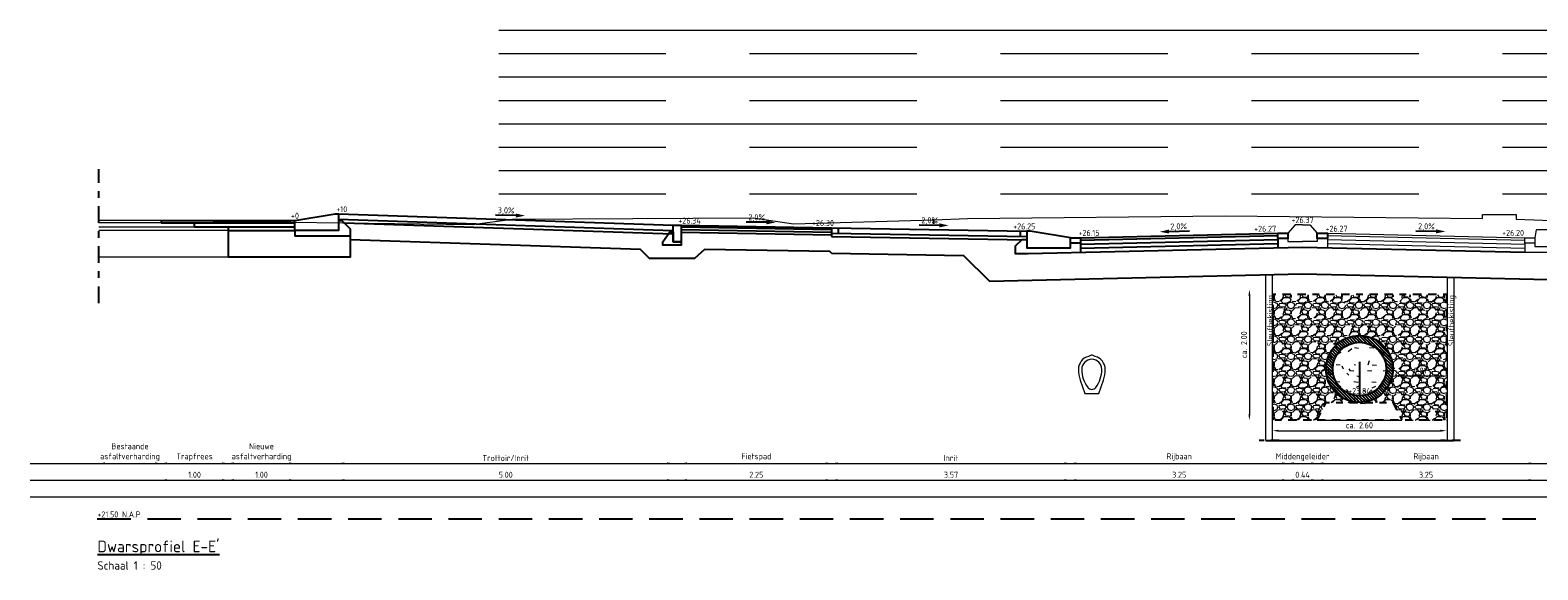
# Model space of a CAD drawing. Header units: metres. Extents: x 196651 to 397723, y 354703 to 710691.
# Tile 228 of 256: x 198950.86 to 198973.39, y 355319.4 to 355327.47. Entities that reach past the tile are written whole.
import ezdxf
from ezdxf.enums import TextEntityAlignment as Align

# ---------------------------------------------------------------- set-up
doc = ezdxf.new("R2010")
doc.units = ezdxf.units.M
doc.header["$MEASUREMENT"] = 0
for name, pattern in [('BORDER4', [0.4375, 0.125, -0.0625, 0.125, -0.0625, 0, -0.0625]), ('DASHDOT2', [0.5, 0.25, -0.125, 0, -0.125]), ('DASHED', [0.75, 0.5, -0.25]), ('DASHED2', [0.375, 0.25, -0.125])]:
    doc.linetypes.add(name, pattern=pattern)
for name, color, linetype in [('DET___HATCH_RIOOLBUIS', 7, 'Continuous'), ('X-XX-NIEUW-DETAIL-G', 1, 'Continuous'), ('X-XX-NIEUW-DETAIL-M', 7, 'Continuous'), ('X-XX-NIEUW-DETAIL-S', 1, 'Continuous'), ('X-XX-NIEUW-DETAIL-T', 3, 'Continuous')]:
    doc.layers.add(name, color=color, linetype=linetype)
for name, color, linetype, lineweight in [('X-XX-AL-AANPIJLING-M', 7, 'Continuous', 18), ('X-XX-BESTAAND-DETAIL-G', 252, 'Continuous', 5), ('X-XX-NIEUW-DETAIL-A', 251, 'Continuous', 0), ('X-XX-XX-DETAIL1-G', 1, 'Continuous', 18)]:
    doc.layers.add(name, color=color, linetype=linetype, lineweight=lineweight)
doc.layers.add('X-XX-AL-DETAIL-AFSTANDSLIJNEN-G', color=2, linetype='Continuous', lineweight=5, plot=False)
doc.layers.add('X-XX-AL-HULPLIJNEN', color=4, linetype='Continuous', lineweight=25, plot=False)
doc.styles.add('NLCS-ISO', font='NLCS-ISO.ttf')
doc.styles.add('NLCS-ISO-T18', font='NLCS-ISO.ttf')
doc.dimstyles.new('Jens 1_50 - standaard', dxfattribs={"dimscale": 0.05, "dimtxt": 1.8, "dimasz": 1.8, "dimexe": 2, "dimexo": 2, "dimgap": 0.7, "dimtad": 1, "dimzin": 0, "dimdsep": 46, "dimtxsty": 'NLCS-ISO', "dimcen": 2.5, "dimdle": 2, "dimse1": 1, "dimse2": 1, "dimclrd": 256, "dimclre": 256, "dimclrt": 256, "dimadec": 1, "dimazin": 0, "dimtfac": 1, "dimtdec": 3, "dimtofl": 0, "dimtmove": 1, "dimatfit": 0, "dimfxl": 2, "dimfxlon": 1, "dimtfillclr": 254, "dimtolj": 1, "dimtzin": 0, "dimlwd": 18, "dimlwe": 18, "dimarcsym": 0})

# ---------------------------------------------------------------- blocks, each defined once
blk = doc.blocks.new('d')
at = {"color": 3, "style": 'NLCS-ISO'}
blk.add_attdef('%%UA-A', (0, -0.5), '', height=0.175, dxfattribs=at)
at = {"color": 1, "style": 'NLCS-ISO'}
blk.add_attdef('A-A', (0, -0.76), '', height=0.125, dxfattribs=at)
blk = doc.blocks.new('*U186')
blk.add_lwpolyline([(0.12, 0), (0, 0), (0, -0.25), (0.12, -0.25), (0.12, 0)], close=True)
at = {"flags": 128}
blk.add_lwpolyline([(0.12, -0.3), (0.27, -0.3), (0.27, -0.25), (0.17, -0.1), (0.12, -0.1), (0.12, -0.25), (0, -0.25), (0, -0.3)], close=True, dxfattribs=at)
blk = doc.blocks.new('*U2019')
blk.add_hatch(color=5).paths.add_polyline_path([(0.151, 0.029), (0.153, 0.089), (0.289, 0.055)])
at = {"color": 5, "flags": 128}
blk.add_lwpolyline([(0.152, 0.059), (-0.153, 0.068)], dxfattribs=at)
at = {"insert": (0.009, 0.182), "char_height": 0.09, "width": 1.31081, "attachment_point": 2, "rotation": 358.2816, "style": 'NLCS-ISO-T18'}
blk.add_mtext('3,0%', dxfattribs=at)
blk = doc.blocks.new('*U180')
blk.add_hatch(color=5).paths.add_polyline_path([(0.151, 0.032), (0.152, 0.092), (0.289, 0.059)])
at = {"color": 5, "flags": 128}
blk.add_lwpolyline([(0.152, 0.062), (-0.153, 0.068)], dxfattribs=at)
at = {"insert": (0.008, 0.184), "char_height": 0.09, "width": 1.31081, "attachment_point": 2, "rotation": 358.8542, "style": 'NLCS-ISO-T18'}
blk.add_mtext('2,0%', dxfattribs=at)
blk = doc.blocks.new('*U182')
blk.add_hatch(color=5).paths.add_polyline_path([(-0.151, 0.032), (-0.152, 0.092), (-0.289, 0.059)])
at = {"color": 5, "flags": 128}
blk.add_lwpolyline([(-0.152, 0.062), (0.153, 0.068)], dxfattribs=at)
at = {"insert": (-0.008, 0.184), "char_height": 0.09, "width": 1.31081, "attachment_point": 2, "rotation": 1.1458, "style": 'NLCS-ISO-T18'}
blk.add_mtext('2,0%', dxfattribs=at)
blk = doc.blocks.new('*U176')
at = {"layer": 'DET___HATCH_RIOOLBUIS'}
h = blk.add_hatch(dxfattribs=at)
h.set_pattern_fill('ANSI31', color=256, scale=0.01, angle=90, style=0)
h.set_pattern_definition([(135, (-0.5, -0.1), (-0.02245064, -0.02245064), [])])
edge = h.paths.add_edge_path()
edge.add_arc((0, 0.4), 0.5, 0, 360)
edge = h.paths.add_edge_path(flags=16)
edge.add_arc((0, 0.4), 0.4, 0, 360)
for radius in [0.5, 0.4]:
    blk.add_circle((0, 0.4), radius)
blk = doc.blocks.new('Ei-buis')
at = {"layer": 'X-XX-BESTAAND-DETAIL-G', "color": 250}
for points in [[(0.01, 0.761), (-0.01, 0.761, -0.059605), (-0.069, 0.738, 0.339521), (-0.267, 0.48, 0.082925), (-0.23, 0.263), (-0.14, 0), (0.14, 0), (0.23, 0.263, 0.082925), (0.267, 0.48, 0.339521), (0.069, 0.738, -0.059605)], [(-0.08, 0.12, 0.5), (0.08, 0.12, 0.162278), (0.2, 0.48, 1), (-0.2, 0.48, 0.162278)]]:
    blk.add_lwpolyline(points, format="xyb", close=True, dxfattribs=at)
blk = doc.blocks.new('*D2142')
at = {"layer": 'Defpoints', "color": 0, "transparency": 16777216}
for p in [(198955.464, 355325.726), (198960.464, 355325.556), (198960.464, 355320.745)]:
    blk.add_point(p, dxfattribs=at)
at = {"layer": 'X-XX-AL-AANPIJLING-M', "linetype": 'Continuous', "lineweight": 18, "transparency": 16777216}
blk.add_line((198955.554, 355320.745), (198960.374, 355320.745), dxfattribs=at)
at = {"layer": 'X-XX-AL-AANPIJLING-M', "transparency": 16777216}
for points in [[(198955.554, 355320.76), (198955.554, 355320.73), (198955.464, 355320.745)], [(198960.374, 355320.76), (198960.374, 355320.73), (198960.464, 355320.745)]]:
    blk.add_solid(points, dxfattribs=at)
at = {"layer": 'X-XX-AL-AANPIJLING-M', "transparency": 16777216, "insert": (198957.964, 355320.825), "char_height": 0.09, "attachment_point": 5, "style": 'NLCS-ISO'}
blk.add_mtext('\\A1;5.00', dxfattribs=at)
blk = doc.blocks.new('*D2160')
at = {"layer": 'Defpoints', "color": 0, "transparency": 16777216}
for p in [(198960.584, 355324.556), (198962.834, 355324.516), (198962.834, 355320.745)]:
    blk.add_point(p, dxfattribs=at)
at = {"layer": 'X-XX-AL-AANPIJLING-M', "linetype": 'Continuous', "lineweight": 18, "transparency": 16777216}
blk.add_line((198960.674, 355320.745), (198962.744, 355320.745), dxfattribs=at)
at = {"layer": 'X-XX-AL-AANPIJLING-M', "transparency": 16777216}
for points in [[(198960.674, 355320.76), (198960.674, 355320.73), (198960.584, 355320.745)], [(198962.744, 355320.76), (198962.744, 355320.73), (198962.834, 355320.745)]]:
    blk.add_solid(points, dxfattribs=at)
at = {"layer": 'X-XX-AL-AANPIJLING-M', "transparency": 16777216, "insert": (198961.709, 355320.825), "char_height": 0.09, "attachment_point": 5, "style": 'NLCS-ISO'}
blk.add_mtext('\\A1;2.25', dxfattribs=at)
blk = doc.blocks.new('*D2161')
at = {"layer": 'Defpoints', "color": 0, "transparency": 16777216}
for p in [(198966.404, 355325.366), (198962.834, 355324.516), (198966.404, 355320.745)]:
    blk.add_point(p, dxfattribs=at)
at = {"layer": 'X-XX-AL-AANPIJLING-M', "linetype": 'Continuous', "lineweight": 18, "transparency": 16777216}
blk.add_line((198962.924, 355320.745), (198966.314, 355320.745), dxfattribs=at)
at = {"layer": 'X-XX-AL-AANPIJLING-M', "transparency": 16777216}
for points in [[(198962.924, 355320.76), (198962.924, 355320.73), (198962.834, 355320.745)], [(198966.314, 355320.76), (198966.314, 355320.73), (198966.404, 355320.745)]]:
    blk.add_solid(points, dxfattribs=at)
at = {"layer": 'X-XX-AL-AANPIJLING-M', "transparency": 16777216, "insert": (198964.619, 355320.825), "char_height": 0.09, "attachment_point": 5, "style": 'NLCS-ISO'}
blk.add_mtext('\\A1;3.57', dxfattribs=at)
blk = doc.blocks.new('*D2162')
at = {"layer": 'Defpoints', "color": 0, "transparency": 16777216}
for p in [(198966.404, 355324.366), (198969.653, 355324.436), (198969.653, 355320.745)]:
    blk.add_point(p, dxfattribs=at)
at = {"layer": 'X-XX-AL-AANPIJLING-M', "linetype": 'Continuous', "lineweight": 18, "transparency": 16777216}
blk.add_line((198966.494, 355320.745), (198969.563, 355320.745), dxfattribs=at)
at = {"layer": 'X-XX-AL-AANPIJLING-M', "transparency": 16777216}
for points in [[(198966.494, 355320.76), (198966.494, 355320.73), (198966.404, 355320.745)], [(198969.563, 355320.76), (198969.563, 355320.73), (198969.653, 355320.745)]]:
    blk.add_solid(points, dxfattribs=at)
at = {"layer": 'X-XX-AL-AANPIJLING-M', "transparency": 16777216, "insert": (198968.029, 355320.825), "char_height": 0.09, "attachment_point": 5, "style": 'NLCS-ISO'}
blk.add_mtext('\\A1;3.25', dxfattribs=at)
blk = doc.blocks.new('*D2163')
at = {"layer": 'Defpoints', "color": 0, "transparency": 16777216}
for p in [(198969.653, 355324.436), (198970.093, 355324.436), (198970.093, 355320.745)]:
    blk.add_point(p, dxfattribs=at)
at = {"layer": 'X-XX-AL-AANPIJLING-M', "linetype": 'Continuous', "lineweight": 18, "transparency": 16777216}
blk.add_line((198969.743, 355320.745), (198970.003, 355320.745), dxfattribs=at)
at = {"layer": 'X-XX-AL-AANPIJLING-M', "transparency": 16777216}
for points in [[(198969.743, 355320.76), (198969.743, 355320.73), (198969.653, 355320.745)], [(198970.003, 355320.76), (198970.003, 355320.73), (198970.093, 355320.745)]]:
    blk.add_solid(points, dxfattribs=at)
at = {"layer": 'X-XX-AL-AANPIJLING-M', "transparency": 16777216, "insert": (198969.873, 355320.825), "char_height": 0.09, "attachment_point": 5, "style": 'NLCS-ISO'}
blk.add_mtext('\\A1;0.44', dxfattribs=at)
blk = doc.blocks.new('*D2164')
at = {"layer": 'Defpoints', "color": 0, "transparency": 16777216}
for p in [(198973.343, 355325.366), (198970.093, 355324.436), (198973.343, 355320.745)]:
    blk.add_point(p, dxfattribs=at)
at = {"layer": 'X-XX-AL-AANPIJLING-M', "linetype": 'Continuous', "lineweight": 18, "transparency": 16777216}
blk.add_line((198970.183, 355320.745), (198973.253, 355320.745), dxfattribs=at)
at = {"layer": 'X-XX-AL-AANPIJLING-M', "transparency": 16777216}
for points in [[(198970.183, 355320.76), (198970.183, 355320.73), (198970.093, 355320.745)], [(198973.253, 355320.76), (198973.253, 355320.73), (198973.343, 355320.745)]]:
    blk.add_solid(points, dxfattribs=at)
at = {"layer": 'X-XX-AL-AANPIJLING-M', "transparency": 16777216, "insert": (198971.718, 355320.825), "char_height": 0.09, "attachment_point": 5, "style": 'NLCS-ISO'}
blk.add_mtext('\\A1;3.25', dxfattribs=at)
blk = doc.blocks.new('*D2155')
at = {"layer": 'Defpoints', "color": 0, "transparency": 16777216}
for p in [(198955.464, 355325.726), (198960.464, 355325.806), (198960.464, 355320.995)]:
    blk.add_point(p, dxfattribs=at)
at = {"layer": 'X-XX-AL-AANPIJLING-M', "linetype": 'Continuous', "lineweight": 18, "transparency": 16777216}
blk.add_line((198955.554, 355320.995), (198960.374, 355320.995), dxfattribs=at)
at = {"layer": 'X-XX-AL-AANPIJLING-M', "transparency": 16777216}
for points in [[(198955.554, 355321.01), (198955.554, 355320.98), (198955.464, 355320.995)], [(198960.374, 355321.01), (198960.374, 355320.98), (198960.464, 355320.995)]]:
    blk.add_solid(points, dxfattribs=at)
at = {"layer": 'X-XX-AL-AANPIJLING-M', "transparency": 16777216, "insert": (198957.964, 355321.075), "char_height": 0.09, "attachment_point": 5, "style": 'NLCS-ISO'}
blk.add_mtext('\\A1;Trottoir/Inrit', dxfattribs=at)
blk = doc.blocks.new('*D2156')
at = {"layer": 'Defpoints', "color": 0, "transparency": 16777216}
for p in [(198960.584, 355325.806), (198962.834, 355325.766), (198962.834, 355320.995)]:
    blk.add_point(p, dxfattribs=at)
at = {"layer": 'X-XX-AL-AANPIJLING-M', "linetype": 'Continuous', "lineweight": 18, "transparency": 16777216}
blk.add_line((198960.674, 355320.995), (198962.744, 355320.995), dxfattribs=at)
at = {"layer": 'X-XX-AL-AANPIJLING-M', "transparency": 16777216}
for points in [[(198960.674, 355321.01), (198960.674, 355320.98), (198960.584, 355320.995)], [(198962.744, 355321.01), (198962.744, 355320.98), (198962.834, 355320.995)]]:
    blk.add_solid(points, dxfattribs=at)
at = {"layer": 'X-XX-AL-AANPIJLING-M', "transparency": 16777216, "insert": (198961.709, 355321.088), "char_height": 0.09, "attachment_point": 5, "style": 'NLCS-ISO'}
blk.add_mtext('\\A1;Fietspad', dxfattribs=at)
blk = doc.blocks.new('*D2143')
at = {"layer": 'Defpoints', "color": 0, "transparency": 16777216}
for p in [(198962.834, 355325.766), (198966.404, 355325.366), (198966.404, 355320.995)]:
    blk.add_point(p, dxfattribs=at)
at = {"layer": 'X-XX-AL-AANPIJLING-M', "linetype": 'Continuous', "lineweight": 18, "transparency": 16777216}
blk.add_line((198962.924, 355320.995), (198966.314, 355320.995), dxfattribs=at)
at = {"layer": 'X-XX-AL-AANPIJLING-M', "transparency": 16777216}
for points in [[(198962.924, 355321.01), (198962.924, 355320.98), (198962.834, 355320.995)], [(198966.314, 355321.01), (198966.314, 355320.98), (198966.404, 355320.995)]]:
    blk.add_solid(points, dxfattribs=at)
at = {"layer": 'X-XX-AL-AANPIJLING-M', "transparency": 16777216, "insert": (198964.619, 355321.075), "char_height": 0.09, "attachment_point": 5, "style": 'NLCS-ISO'}
blk.add_mtext('\\A1;Inrit', dxfattribs=at)
blk = doc.blocks.new('*D2144')
at = {"layer": 'Defpoints', "color": 0, "transparency": 16777216}
for p in [(198966.404, 355325.616), (198969.653, 355325.686), (198969.653, 355320.995)]:
    blk.add_point(p, dxfattribs=at)
at = {"layer": 'X-XX-AL-AANPIJLING-M', "linetype": 'Continuous', "lineweight": 18, "transparency": 16777216}
blk.add_line((198966.494, 355320.995), (198969.563, 355320.995), dxfattribs=at)
at = {"layer": 'X-XX-AL-AANPIJLING-M', "transparency": 16777216}
for points in [[(198966.494, 355321.01), (198966.494, 355320.98), (198966.404, 355320.995)], [(198969.563, 355321.01), (198969.563, 355320.98), (198969.653, 355320.995)]]:
    blk.add_solid(points, dxfattribs=at)
at = {"layer": 'X-XX-AL-AANPIJLING-M', "transparency": 16777216, "insert": (198968.029, 355321.088), "char_height": 0.09, "attachment_point": 5, "style": 'NLCS-ISO'}
blk.add_mtext('\\A1;Rijbaan', dxfattribs=at)
blk = doc.blocks.new('*D2145')
at = {"layer": 'Defpoints', "color": 0, "transparency": 16777216}
for p in [(198969.653, 355325.686), (198970.093, 355325.686), (198970.093, 355320.995)]:
    blk.add_point(p, dxfattribs=at)
at = {"layer": 'X-XX-AL-AANPIJLING-M', "linetype": 'Continuous', "lineweight": 18, "transparency": 16777216}
blk.add_line((198969.743, 355320.995), (198970.003, 355320.995), dxfattribs=at)
at = {"layer": 'X-XX-AL-AANPIJLING-M', "transparency": 16777216}
for points in [[(198969.743, 355321.01), (198969.743, 355320.98), (198969.653, 355320.995)], [(198970.003, 355321.01), (198970.003, 355320.98), (198970.093, 355320.995)]]:
    blk.add_solid(points, dxfattribs=at)
at = {"layer": 'X-XX-AL-AANPIJLING-M', "transparency": 16777216, "insert": (198969.873, 355321.088), "char_height": 0.09, "attachment_point": 5, "style": 'NLCS-ISO'}
blk.add_mtext('\\A1;Middengeleider', dxfattribs=at)
blk = doc.blocks.new('*D2146')
at = {"layer": 'Defpoints', "color": 0, "transparency": 16777216}
for p in [(198970.093, 355325.686), (198973.343, 355325.616), (198973.343, 355320.995)]:
    blk.add_point(p, dxfattribs=at)
at = {"layer": 'X-XX-AL-AANPIJLING-M', "linetype": 'Continuous', "lineweight": 18, "transparency": 16777216}
blk.add_line((198970.183, 355320.995), (198973.253, 355320.995), dxfattribs=at)
at = {"layer": 'X-XX-AL-AANPIJLING-M', "transparency": 16777216}
for points in [[(198970.183, 355321.01), (198970.183, 355320.98), (198970.093, 355320.995)], [(198973.253, 355321.01), (198973.253, 355320.98), (198973.343, 355320.995)]]:
    blk.add_solid(points, dxfattribs=at)
at = {"layer": 'X-XX-AL-AANPIJLING-M', "transparency": 16777216, "insert": (198971.718, 355321.088), "char_height": 0.09, "attachment_point": 5, "style": 'NLCS-ISO'}
blk.add_mtext('\\A1;Rijbaan', dxfattribs=at)
blk = doc.blocks.new('*D2150')
at = {"layer": 'Defpoints', "color": 0, "transparency": 16777216}
for p in [(198969.423, 355323.595), (198969.078, 355321.639), (198969.433, 355321.639)]:
    blk.add_point(p, dxfattribs=at)
at = {"layer": 'X-XX-AL-AANPIJLING-M', "linetype": 'Continuous', "lineweight": 18, "transparency": 16777216}
blk.add_line((198969.078, 355323.505), (198969.078, 355321.729), dxfattribs=at)
at = {"layer": 'X-XX-AL-AANPIJLING-M', "transparency": 16777216}
for points in [[(198969.063, 355323.505), (198969.093, 355323.505), (198969.078, 355323.595)], [(198969.063, 355321.729), (198969.093, 355321.729), (198969.078, 355321.639)]]:
    blk.add_solid(points, dxfattribs=at)
at = {"layer": 'X-XX-AL-AANPIJLING-M', "transparency": 16777216, "insert": (198968.998, 355322.769), "char_height": 0.09, "attachment_point": 5, "rotation": 90, "style": 'NLCS-ISO'}
blk.add_mtext('\\A1;ca. 2.00', dxfattribs=at)
blk = doc.blocks.new('*D2151')
at = {"layer": 'Defpoints', "color": 0, "transparency": 16777216}
for p in [(198969.423, 355321.639), (198972.023, 355321.639), (198972.023, 355321.484)]:
    blk.add_point(p, dxfattribs=at)
at = {"layer": 'X-XX-AL-AANPIJLING-M', "linetype": 'Continuous', "lineweight": 18, "transparency": 16777216}
blk.add_line((198969.513, 355321.484), (198971.933, 355321.484), dxfattribs=at)
at = {"layer": 'X-XX-AL-AANPIJLING-M', "transparency": 16777216}
for points in [[(198969.513, 355321.499), (198969.513, 355321.469), (198969.423, 355321.484)], [(198971.933, 355321.499), (198971.933, 355321.469), (198972.023, 355321.484)]]:
    blk.add_solid(points, dxfattribs=at)
at = {"layer": 'X-XX-AL-AANPIJLING-M', "transparency": 16777216, "insert": (198970.723, 355321.564), "char_height": 0.09, "attachment_point": 5, "style": 'NLCS-ISO'}
blk.add_mtext('\\A1;ca. 2.60', dxfattribs=at)
blk = doc.blocks.new('*D2152')
at = {"layer": 'Defpoints', "color": 0, "transparency": 16777216}
for p in [(198971.223, 355322.406), (198972.033, 355322.406), (198972.033, 355322.302)]:
    blk.add_point(p, dxfattribs=at)
at = {"layer": 'X-XX-AL-AANPIJLING-M', "linetype": 'Continuous', "lineweight": 18, "transparency": 16777216}
blk.add_line((198971.313, 355322.302), (198971.943, 355322.302), dxfattribs=at)
at = {"layer": 'X-XX-AL-AANPIJLING-M', "transparency": 16777216}
for points in [[(198971.313, 355322.317), (198971.313, 355322.287), (198971.223, 355322.302)], [(198971.943, 355322.317), (198971.943, 355322.287), (198972.033, 355322.302)]]:
    blk.add_solid(points, dxfattribs=at)
at = {"layer": 'X-XX-AL-AANPIJLING-M', "transparency": 16777216, "insert": (198971.628, 355322.382), "char_height": 0.09, "attachment_point": 5, "style": 'NLCS-ISO'}
blk.add_mtext('\\A1;0.81', dxfattribs=at)
blk = doc.blocks.new('*D2157')
at = {"layer": 'Defpoints', "color": 0, "transparency": 16777216}
for p in [(198951.884, 355325.626), (198952.814, 355325.626), (198952.814, 355320.995)]:
    blk.add_point(p, dxfattribs=at)
at = {"layer": 'X-XX-BESTAAND-DETAIL-G', "linetype": 'Continuous', "lineweight": 18, "transparency": 16777216}
blk.add_line((198951.974, 355320.995), (198952.724, 355320.995), dxfattribs=at)
at = {"layer": 'X-XX-BESTAAND-DETAIL-G', "transparency": 16777216}
for points in [[(198951.974, 355321.01), (198951.974, 355320.98), (198951.884, 355320.995)], [(198952.724, 355321.01), (198952.724, 355320.98), (198952.814, 355320.995)]]:
    blk.add_solid(points, dxfattribs=at)
at = {"layer": 'X-XX-BESTAAND-DETAIL-G', "transparency": 16777216, "insert": (198952.349, 355321.163), "char_height": 0.09, "attachment_point": 5, "style": 'NLCS-ISO'}
blk.add_mtext('\\A1;Bestaande \\Pasfaltverharding', dxfattribs=at)
blk = doc.blocks.new('*D2167')
at = {"layer": 'Defpoints', "color": 0, "transparency": 16777216}
for p in [(198952.814, 355324.626), (198953.814, 355324.626), (198953.814, 355320.745)]:
    blk.add_point(p, dxfattribs=at)
at = {"layer": 'X-XX-AL-AANPIJLING-M', "linetype": 'Continuous', "lineweight": 18, "transparency": 16777216}
blk.add_line((198952.904, 355320.745), (198953.724, 355320.745), dxfattribs=at)
at = {"layer": 'X-XX-AL-AANPIJLING-M', "transparency": 16777216}
for points in [[(198952.904, 355320.76), (198952.904, 355320.73), (198952.814, 355320.745)], [(198953.724, 355320.76), (198953.724, 355320.73), (198953.814, 355320.745)]]:
    blk.add_solid(points, dxfattribs=at)
at = {"layer": 'X-XX-AL-AANPIJLING-M', "transparency": 16777216, "insert": (198953.314, 355320.825), "char_height": 0.09, "attachment_point": 5, "style": 'NLCS-ISO'}
blk.add_mtext('\\A1;1.00', dxfattribs=at)
blk = doc.blocks.new('*D2166')
at = {"layer": 'Defpoints', "color": 0, "transparency": 16777216}
for p in [(198953.814, 355324.531), (198954.814, 355324.531), (198954.814, 355320.745)]:
    blk.add_point(p, dxfattribs=at)
at = {"layer": 'X-XX-AL-AANPIJLING-M', "linetype": 'Continuous', "lineweight": 18, "transparency": 16777216}
blk.add_line((198953.904, 355320.745), (198954.724, 355320.745), dxfattribs=at)
at = {"layer": 'X-XX-AL-AANPIJLING-M', "transparency": 16777216}
for points in [[(198953.904, 355320.76), (198953.904, 355320.73), (198953.814, 355320.745)], [(198954.724, 355320.76), (198954.724, 355320.73), (198954.814, 355320.745)]]:
    blk.add_solid(points, dxfattribs=at)
at = {"layer": 'X-XX-AL-AANPIJLING-M', "transparency": 16777216, "insert": (198954.314, 355320.825), "char_height": 0.09, "attachment_point": 5, "style": 'NLCS-ISO'}
blk.add_mtext('\\A1;1.00', dxfattribs=at)
blk = doc.blocks.new('*D2158')
at = {"layer": 'Defpoints', "color": 0, "transparency": 16777216}
for p in [(198952.814, 355325.876), (198953.814, 355325.876), (198953.814, 355320.995)]:
    blk.add_point(p, dxfattribs=at)
at = {"layer": 'X-XX-AL-AANPIJLING-M', "linetype": 'Continuous', "lineweight": 18, "transparency": 16777216}
blk.add_line((198952.904, 355320.995), (198953.724, 355320.995), dxfattribs=at)
at = {"layer": 'X-XX-AL-AANPIJLING-M', "transparency": 16777216}
for points in [[(198952.904, 355321.01), (198952.904, 355320.98), (198952.814, 355320.995)], [(198953.724, 355321.01), (198953.724, 355320.98), (198953.814, 355320.995)]]:
    blk.add_solid(points, dxfattribs=at)
at = {"layer": 'X-XX-AL-AANPIJLING-M', "transparency": 16777216, "insert": (198953.314, 355321.088), "char_height": 0.09, "attachment_point": 5, "style": 'NLCS-ISO'}
blk.add_mtext('\\A1;Trapfrees', dxfattribs=at)
blk = doc.blocks.new('*D2159')
at = {"layer": 'Defpoints', "color": 0, "transparency": 16777216}
for p in [(198953.814, 355325.781), (198954.814, 355325.781), (198954.814, 355320.995)]:
    blk.add_point(p, dxfattribs=at)
at = {"layer": 'X-XX-AL-AANPIJLING-M', "linetype": 'Continuous', "lineweight": 18, "transparency": 16777216}
blk.add_line((198953.904, 355320.995), (198954.724, 355320.995), dxfattribs=at)
at = {"layer": 'X-XX-AL-AANPIJLING-M', "transparency": 16777216}
for points in [[(198953.904, 355321.01), (198953.904, 355320.98), (198953.814, 355320.995)], [(198954.724, 355321.01), (198954.724, 355320.98), (198954.814, 355320.995)]]:
    blk.add_solid(points, dxfattribs=at)
at = {"layer": 'X-XX-AL-AANPIJLING-M', "transparency": 16777216, "insert": (198954.314, 355321.163), "char_height": 0.09, "width": 0.02583, "attachment_point": 5, "style": 'NLCS-ISO'}
blk.add_mtext('\\A1;Nieuwe asfaltverharding', dxfattribs=at)

msp = doc.modelspace()

# ---------------------------------------------------------------- hatches: boundary and pattern name
at = {"layer": 'X-XX-NIEUW-DETAIL-A'}
h = msp.add_hatch(dxfattribs=at)
h.set_pattern_fill('GRAVEL', color=256, scale=0.01)
h.set_pattern_definition([(228.0127875, (-443.7403, -411.261556), (-2.0320000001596, -2.2859999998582), [0.034172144, -3.38304836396]), (184.969741, (-443.76316, -411.286956), (3.04799999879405, 0.2540000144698), [0.058640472, -5.80540488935]), (132.5104471, (-443.82158, -411.292036), (2.54000000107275, -2.7939999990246), [0.041348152, -4.09347227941]), (267.273689, (-443.92064, -411.355536), (0.25400000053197, 5.0799999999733), [0.053400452, -5.28664374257]), (292.83365418, (-443.92318, -411.408876), (-1.27000000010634, 3.04799999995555), [0.05236337, -5.18398077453]), (357.273689, (-443.90286, -411.457136), (-5.0799999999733, 0.25400000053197), [0.053400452, -5.28664374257]), (37.69424047, (-443.84952, -411.459676), (-3.3019999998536, -2.54000000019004), [0.070619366, -6.99131153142]), (72.25532837, (-443.79364, -411.416496), (1.77800000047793, 5.58799999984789), [0.066671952, -6.60052566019]), (121.42956562, (-443.77332, -411.352996), (-2.0320000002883, 3.3019999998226), [0.0535813, -5.30455456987]), (175.2363583, (-443.80126, -411.307276), (2.79399999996, -0.2540000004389), [0.061171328, -2.997393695]), (222.3974378, (-443.86222, -411.302196), (-3.04799999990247, -2.7940000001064), [0.079107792, -7.83167725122]), (138.81407483, (-443.66918, -411.358076), (-1.7779999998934, 1.5240000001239), [0.027000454, -2.67305658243]), (171.4692344, (-443.6895, -411.340296), (3.30200000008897, -0.50799999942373), [0.051368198, -5.0854638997]), (225, (-443.7403, -411.33268), (-4e-17, -0.254), [0.035920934, -0.32328931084]), (203.19859051, (-443.75808, -411.302196), (1.2700000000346, 0.507999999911), [0.019344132, -1.91506223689]), (291.80140949, (-443.77586, -411.309816), (-0.254000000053, 0.7619999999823), [0.027356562, -1.340475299]), (30.96375653, (-443.7657, -411.335216), (0.7620000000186, 0.507999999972), [0.044431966, -1.43662981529]), (161.56505118, (-443.7276, -411.31236), (0.508000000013, -0.253999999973), [0.032128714, -0.77108981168]), (16.389540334, (-443.92318, -411.309816), (2.54, 0.762), [0.0450088, -4.45588266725]), (70.34617594, (-443.88, -411.297116), (-1.0160000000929, -2.79399999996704), [0.037759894, -3.73822156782]), (293.19859051, (-443.7276, -411.261556), (-0.5079999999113, 1.2700000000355), [0.03868801, -1.89571835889]), (343.61045967, (-443.71236, -411.297116), (-2.54000000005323, 0.7619999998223), [0.0450088, -4.45588266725]), (339.44395478, (-443.92318, -411.467296), (-1.27, 0.508), [0.04340352, -2.12677343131]), (294.7751406, (-443.88254, -411.482536), (-1.2700000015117, 2.7939999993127), [0.036367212, -3.60035933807]), (66.80140949, (-443.72506, -411.515556), (0.5079999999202, 1.270000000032), [0.03868801, -1.89571835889]), (17.35402464, (-443.70982, -411.479996), (-3.3019999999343, -1.01600000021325), [0.042578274, -4.21523759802]), (69.44395478, (-443.84952, -411.515556), (-0.5080000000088, -1.2699999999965), [0.02170176, -2.14847519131]), (101.309932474, (-443.7403, -411.515556), (-0.254, 1.016), [0.01295146, -1.28219949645]), (165.963756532, (-443.74284, -411.502856), (0.762, -0.254), [0.05236337, -0.9949054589]), (186.00900596, (-443.79364, -411.490156), (2.53999999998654, 0.25400000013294), [0.0485267, -4.80413648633]), (303.69006753, (-443.7657, -411.358076), (-0.254000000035, 0.507999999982), [0.036632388, -0.87917763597]), (353.15722659, (-443.74538, -411.388556), (4.31800000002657, -0.50799999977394), [0.063955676, -6.3316009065]), (60.9453959, (-443.68188, -411.396176), (-1.016000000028, -1.777999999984), [0.026150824, -2.58893923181]), (90, (-443.66918, -411.37332), (-0.254, 0.254), [0.01524, -0.23876]), (120.25643716, (-443.79872, -411.482536), (1.0159999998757, -1.778000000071), [0.035286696, -3.49339407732]), (48.0127875, (-443.8165, -411.452056), (2.0320000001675, 2.285999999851), [0.068344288, -3.34887621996]), (0, (-443.77078, -411.40126), (0.254, 0.254), [0.06604, -0.18796]), (325.3048465, (-443.70474, -411.401256), (2.54000000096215, -1.77799999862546), [0.040160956, -3.97593167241]), (254.0546041, (-443.67172, -411.424116), (-0.2539999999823, -1.0160000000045), [0.036982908, -1.81216500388]), (207.64597536, (-443.68188, -411.459676), (-4.82600000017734, -2.53999999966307), [0.06021451, -5.9612464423]), (175.42607874, (-443.73522, -411.487616), (-3.30199999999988, 0.25399999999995), [0.063702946, -6.30658464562])])
edge = h.paths.add_edge_path(flags=16)
edge.add_arc((198970.723, 355322.406), 0.5, 0, 360)
h.paths.add_polyline_path([(198972.018, 355323.515), (198969.858, 355323.515), (198969.423, 355323.514), (198969.423, 355321.639), (198970.09, 355321.639), (198970.223, 355321.906), (198971.223, 355321.906), (198971.357, 355321.639), (198972.033, 355321.639)])

# ---------------------------------------------------------------- linework, layer by layer
at = {"layer": 'X-XX-AL-DETAIL-AFSTANDSLIJNEN-G', "flags": 128}
for points in [[(198957.859, 355327.473), (198987.123, 355327.473)], [(198957.859, 355326.773), (198987.123, 355326.773)], [(198957.859, 355326.073), (198987.123, 355326.073)], [(198957.859, 355325.373), (198987.123, 355325.373)], [(198950.856, 355320.995), (198974.603, 355320.995)], [(198950.856, 355320.745), (198974.603, 355320.745)], [(198950.856, 355320.495), (198974.603, 355320.495)]]:
    msp.add_lwpolyline(points, dxfattribs=at)
at = {"layer": 'X-XX-AL-DETAIL-AFSTANDSLIJNEN-G', "linetype": 'DASHED', "ltscale": 5, "flags": 128}
for points in [[(198957.859, 355327.123), (198987.123, 355327.123)], [(198957.859, 355326.423), (198987.123, 355326.423)], [(198957.859, 355325.723), (198987.123, 355325.723)], [(198957.859, 355325.023), (198987.123, 355325.023)]]:
    msp.add_lwpolyline(points, dxfattribs=at)
at = {"layer": 'X-XX-AL-HULPLIJNEN', "flags": 128}
for points in [[(198964.364, 355324.576), (198964.364, 355324.636)], [(198970.723, 355322.511), (198970.723, 355322.006)], [(198969.323, 355321.339), (198972.133, 355321.339)]]:
    msp.add_lwpolyline(points, dxfattribs=at)
at = {"layer": 'X-XX-BESTAAND-DETAIL-G', "flags": 128}
for points in [[(198952.814, 355324.626), (198957.464, 355324.566), (198958.064, 355324.646), (198961.664, 355324.666), (198962.264, 355324.576), (198964.364, 355324.636), (198964.864, 355324.656), (198968.714, 355324.696), (198972.564, 355324.656), (198972.564, 355324.716), (198973.064, 355324.716), (198973.064, 355324.646), (198975.164, 355324.566), (198975.164, 355324.656), (198977.214, 355324.656)], [(198952.814, 355324.626), (198951.884, 355324.626)], [(198952.814, 355324.591), (198951.884, 355324.591)], [(198951.884, 355324.531), (198953.314, 355324.531)], [(198953.814, 355324.476), (198952.814, 355324.476), (198951.884, 355324.476)], [(198953.814, 355324.076), (198951.884, 355324.076)]]:
    msp.add_lwpolyline(points, dxfattribs=at)
at = {"layer": 'X-XX-NIEUW-DETAIL-G', "color": 6, "linetype": 'DASHDOT2', "flags": 128}
msp.add_lwpolyline([(198951.884, 355323.392), (198951.884, 355325.392)], dxfattribs=at)
at = {"layer": 'X-XX-NIEUW-DETAIL-G', "color": 6, "linetype": 'DASHDOT2', "ltscale": 0.5, "flags": 128}
for points in [[(198969.523, 355321.339), (198969.223, 355321.339)], [(198972.233, 355321.339), (198971.933, 355321.339)]]:
    msp.add_lwpolyline(points, dxfattribs=at)
at = {"layer": 'X-XX-NIEUW-DETAIL-M', "color": 1, "linetype": 'DASHED2', "ltscale": 2, "flags": 128}
msp.add_lwpolyline([(198951.859, 355320.166), (198979.603, 355320.166)], dxfattribs=at)
at = {"layer": 'X-XX-NIEUW-DETAIL-S', "flags": 128}
for points in [[(198954.814, 355324.476), (198954.814, 355324.626), (198955.414, 355324.726), (198955.464, 355324.726), (198955.464, 355324.476)], [(198965.804, 355324.466), (198965.754, 355324.466), (198965.754, 355324.216), (198966.404, 355324.216), (198966.404, 355324.366)], [(198966.404, 355324.366), (198966.554, 355324.366), (198966.554, 355324.286), (198966.404, 355324.286)], [(198969.503, 355324.436), (198969.653, 355324.436), (198969.653, 355324.356), (198969.503, 355324.356)], [(198970.093, 355324.436), (198970.243, 355324.436), (198970.243, 355324.356), (198970.093, 355324.356)]]:
    msp.add_lwpolyline(points, close=True, dxfattribs=at)
for points in [[(198955.464, 355324.726), (198960.464, 355324.556)], [(198952.814, 355324.626), (198952.814, 355324.591)], [(198952.814, 355324.626), (198954.814, 355324.626)], [(198952.814, 355324.591), (198954.814, 355324.591)], [(198953.314, 355324.531), (198953.314, 355324.591)], [(198953.314, 355324.531), (198954.814, 355324.531)], [(198953.814, 355324.531), (198953.814, 355324.076)], [(198953.814, 355324.476), (198954.814, 355324.476)], [(198955.464, 355324.626), (198955.514, 355324.626), (198955.639, 355324.501), (198955.639, 355324.424), (198955.639, 355324.392), (198954.814, 355324.392)], [(198954.814, 355324.476), (198954.814, 355324.392)], [(198955.464, 355324.646), (198960.462, 355324.476)], [(198955.547, 355324.593), (198960.46, 355324.426)], [(198960.583, 355324.491), (198962.834, 355324.451)], [(198960.584, 355324.556), (198962.834, 355324.516)], [(198960.584, 355324.531), (198962.834, 355324.491)], [(198962.834, 355324.516), (198965.754, 355324.466)], [(198962.834, 355324.516), (198962.834, 355324.386)], [(198962.934, 355324.514), (198962.934, 355324.434)], [(198955.639, 355324.34), (198955.639, 355324.076), (198953.814, 355324.076)], [(198955.639, 355324.392), (198955.639, 355324.34)], [(198962.834, 355324.136), (198962.809, 355324.161), (198960.933, 355324.194), (198960.784, 355324.056), (198960.114, 355324.056), (198959.978, 355324.192), (198955.639, 355324.34)], [(198960.582, 355324.451), (198962.834, 355324.411)], [(198962.834, 355324.436), (198965.754, 355324.386)], [(198962.834, 355324.386), (198965.754, 355324.336)], [(198965.754, 355324.336), (198965.676, 355324.337), (198965.579, 355324.241), (198965.579, 355324.164), (198965.579, 355324.132), (198965.77, 355324.132), (198969.873, 355324.229), (198973.193, 355324.151)], [(198965.654, 355324.467), (198965.654, 355324.387)], [(198966.554, 355324.366), (198969.503, 355324.436)], [(198966.554, 355324.331), (198969.503, 355324.401)], [(198966.554, 355324.271), (198969.503, 355324.341)], [(198966.554, 355324.286), (198966.554, 355324.151)], [(198966.554, 355324.211), (198969.503, 355324.281)], [(198969.503, 355324.356), (198969.503, 355324.221)], [(198962.834, 355324.136), (198964.805, 355324.102), (198965.193, 355323.718), (198969.873, 355323.829), (198973.977, 355323.732)]]:
    msp.add_lwpolyline(points, dxfattribs=at)
at = {"layer": 'X-XX-NIEUW-DETAIL-S', "linetype": 'BORDER4', "flags": 128}
for points in [[(198972.023, 355323.524), (198972.023, 355321.639), (198969.433, 355321.639), (198969.433, 355323.524), (198972.033, 355323.524)], [(198970.09, 355321.639), (198970.223, 355321.906), (198971.223, 355321.906), (198971.357, 355321.639)]]:
    msp.add_lwpolyline(points, dxfattribs=at)
at = {"layer": 'X-XX-XX-DETAIL1-G', "flags": 128}
for points in [[(198969.873, 355324.561), (198969.763, 355324.561), (198969.653, 355324.436), (198969.653, 355324.311), (198969.873, 355324.311)], [(198969.873, 355324.561), (198969.983, 355324.561), (198970.093, 355324.436), (198970.093, 355324.311), (198969.873, 355324.311)], [(198970.243, 355324.436), (198970.243, 355324.221)], [(198970.243, 355324.436), (198973.193, 355324.366)], [(198970.243, 355324.401), (198973.193, 355324.331)], [(198970.243, 355324.341), (198973.193, 355324.271)], [(198970.243, 355324.281), (198973.193, 355324.211)], [(198973.193, 355324.151), (198973.743, 355324.151), (198973.743, 355324.236), (198973.593, 355324.386), (198973.543, 355324.386)], [(198973.193, 355324.286), (198973.193, 355324.151)], [(198969.323, 355321.339), (198969.323, 355323.816)], [(198969.423, 355321.339), (198969.423, 355323.819)], [(198972.033, 355323.778), (198972.033, 355321.339)], [(198972.133, 355323.776), (198972.133, 355321.339)], [(198970.09, 355321.639), (198971.357, 355321.639)]]:
    msp.add_lwpolyline(points, dxfattribs=at)
for points in [[(198973.543, 355324.486), (198973.363, 355324.486), (198973.343, 355324.366), (198973.343, 355324.236), (198973.543, 355324.236), (198973.543, 355324.486)], [(198973.193, 355324.366), (198973.343, 355324.366), (198973.343, 355324.286), (198973.193, 355324.286)]]:
    msp.add_lwpolyline(points, close=True, dxfattribs=at)

# ---------------------------------------------------------------- block references
at = {"layer": 'X-XX-BESTAAND-DETAIL-G', "xscale": 0.75, "yscale": 0.75}
msp.add_blockref('Ei-buis', (198966.723, 355322.041), dxfattribs=at)
at = {"layer": 'X-XX-NIEUW-DETAIL-M'}
msp.add_blockref('d', (198951.861, 355320.166), dxfattribs=at).add_auto_attribs({'%%UA-A': "%%UDwarsprofiel E-E'", 'A-A': 'Schaal 1 : 50'})
at = {"layer": 'X-XX-NIEUW-DETAIL-S', "xscale": -1}
msp.add_blockref('*U186', (198960.584, 355324.556), dxfattribs=at)
at = {"layer": 'X-XX-NIEUW-DETAIL-S'}
msp.add_blockref('*U176', (198970.723, 355322.006), dxfattribs=at)
msp.add_blockref('*U176', (198970.723, 355322.006), dxfattribs=at)
at = {"layer": 'X-XX-NIEUW-DETAIL-T', "rotation": 0.477254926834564}
for name, p in [('*U2019', (198957.964, 355324.641)), ('*U180', (198961.709, 355324.536)), ('*U180', (198964.294, 355324.491)), ('*U182', (198968.029, 355324.401)), ('*U180', (198971.718, 355324.401))]:
    msp.add_blockref(name, p, dxfattribs=at)

# ---------------------------------------------------------------- texts
at = {"layer": 'X-XX-NIEUW-DETAIL-T', "style": 'NLCS-ISO-T18'}
for s, p in [('+0', (198954.814, 355324.626)), ('+10', (198955.514, 355324.724)), ('+26.34', (198960.711, 355324.553)), ('+26.30', (198962.705, 355324.518)), ('+26.25', (198965.714, 355324.466)), ('+26.15', (198966.681, 355324.369)), ('+26.27', (198969.313, 355324.431)), ('+26.37', (198969.873, 355324.561)), ('+26.27', (198970.38, 355324.432)), ('+26.20', (198973.019, 355324.37)), ('+23.84', (198970.723, 355322.006))]:
    msp.add_text(s, height=0.09, dxfattribs=at).set_placement(p, align=Align.BOTTOM_CENTER)
for p in [(198969.459, 355323.128), (198972.169, 355323.128)]:
    msp.add_text('Sleufbekisting', height=0.09, rotation=90, dxfattribs=at).set_placement(p, align=Align.BOTTOM_CENTER)
msp.add_text('+21.50 N.A.P.', height=0.09, dxfattribs=at).set_placement((198951.861, 355320.187))

# ---------------------------------------------------------------- dimensions: what is measured, and where the dimension line sits
at = {"layer": 'X-XX-AL-AANPIJLING-M'}
for base, p1, p2, text, picture, middle in [((198953.814, 355320.995), (198952.814, 355325.876), (198953.814, 355325.876), 'Trapfrees', '*D2158', (198953.314, 355321.088)), ((198954.814, 355320.995), (198953.814, 355325.781), (198954.814, 355325.781), 'Nieuwe asfaltverharding', '*D2159', (198954.314, 355321.163)), ((198960.464, 355320.995), (198955.464, 355325.726), (198960.464, 355325.806), 'Trottoir/Inrit', '*D2155', (198957.964, 355321.075)), ((198962.834, 355320.995), (198960.584, 355325.806), (198962.834, 355325.766), 'Fietspad', '*D2156', (198961.709, 355321.088)), ((198966.404, 355320.995), (198962.834, 355325.766), (198966.404, 355325.366), 'Inrit', '*D2143', (198964.619, 355321.075)), ((198969.653, 355320.995), (198966.404, 355325.616), (198969.653, 355325.686), 'Rijbaan', '*D2144', (198968.029, 355321.088)), ((198973.343, 355320.995), (198970.093, 355325.686), (198973.343, 355325.616), 'Rijbaan', '*D2146', (198971.718, 355321.088)), ((198972.023, 355321.484), (198969.423, 355321.639), (198972.023, 355321.639), 'ca. 2.60', '*D2151', (198970.723, 355321.564))]:
    dim = msp.add_linear_dim(base=base, p1=p1, p2=p2, text=text, dimstyle='Jens 1_50 - standaard', dxfattribs=at)
    dim.commit()
    dim.dimension.update_dxf_attribs({"geometry": picture, "text_midpoint": middle})
for base, p1, p2, picture, middle in [((198960.464, 355320.745), (198955.464, 355325.726), (198960.464, 355325.556), '*D2142', (198957.964, 355320.825)), ((198966.404, 355320.745), (198962.834, 355324.516), (198966.404, 355325.366), '*D2161', (198964.619, 355320.825)), ((198973.343, 355320.745), (198970.093, 355324.436), (198973.343, 355325.366), '*D2164', (198971.718, 355320.825)), ((198953.814, 355320.745), (198952.814, 355324.626), (198953.814, 355324.626), '*D2167', (198953.314, 355320.825)), ((198954.814, 355320.745), (198953.814, 355324.531), (198954.814, 355324.531), '*D2166', (198954.314, 355320.825)), ((198962.834, 355320.745), (198960.584, 355324.556), (198962.834, 355324.516), '*D2160', (198961.709, 355320.825)), ((198969.653, 355320.745), (198966.404, 355324.366), (198969.653, 355324.436), '*D2162', (198968.029, 355320.825)), ((198970.093, 355320.745), (198969.653, 355324.436), (198970.093, 355324.436), '*D2163', (198969.873, 355320.825)), ((198972.033, 355322.302), (198971.223, 355322.406), (198972.033, 355322.406), '*D2152', (198971.628, 355322.382))]:
    dim = msp.add_linear_dim(base=base, p1=p1, p2=p2, dimstyle='Jens 1_50 - standaard', dxfattribs=at)
    dim.commit()
    dim.dimension.update_dxf_attribs({"geometry": picture, "text_midpoint": middle})
dim = msp.add_linear_dim(base=(198970.093, 355320.995), p1=(198969.653, 355325.686), p2=(198970.093, 355325.686), text='Middengeleider', dimstyle='Jens 1_50 - standaard', dxfattribs=at)
dim.commit()
dim.dimension.update_dxf_attribs({"geometry": '*D2145', "text_midpoint": (198969.873, 355320.995), "dimtype": 160})
dim = msp.add_linear_dim(base=(198969.078, 355321.639), p1=(198969.423, 355323.595), p2=(198969.433, 355321.639), angle=90, text='ca. 2.00', dimstyle='Jens 1_50 - standaard', dxfattribs=at)
dim.commit()
dim.dimension.update_dxf_attribs({"geometry": '*D2150', "text_midpoint": (198969.078, 355322.769), "dimtype": 160})
at = {"layer": 'X-XX-BESTAAND-DETAIL-G'}
dim = msp.add_linear_dim(base=(198952.814, 355320.995), p1=(198951.884, 355325.626), p2=(198952.814, 355325.626), text='Bestaande \\Pasfaltverharding', dimstyle='Jens 1_50 - standaard', dxfattribs=at)
dim.commit()
dim.dimension.update_dxf_attribs({"geometry": '*D2157', "text_midpoint": (198952.349, 355320.995), "dimtype": 160})

doc.saveas('drawing.dxf')
